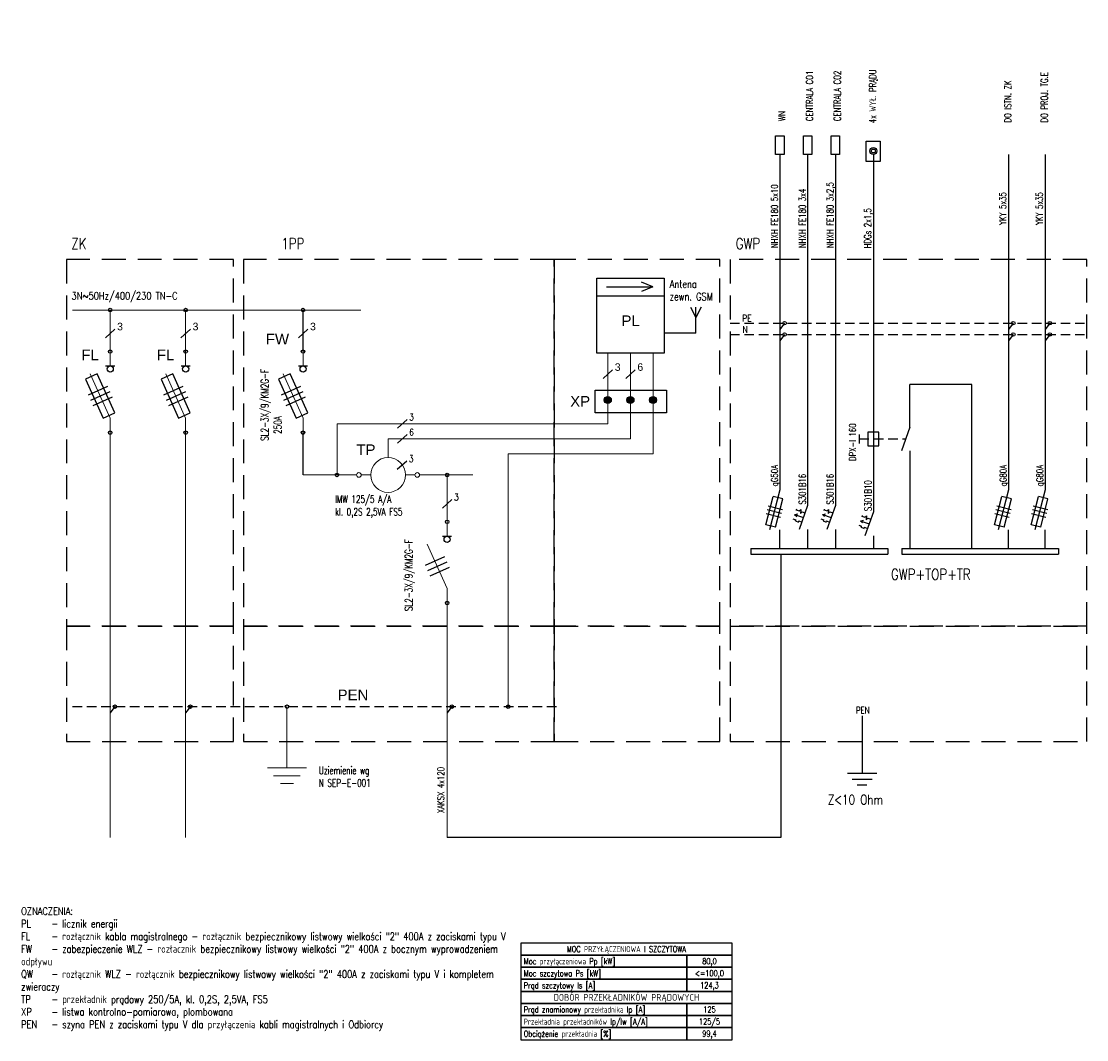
# Model space of a CAD drawing. Header units: millimetres. Extents: x 90978 to 249627, y -61724 to -25992.
# Tile 6 of 21: x 118903 to 121726, y -32211 to -29513. Entities that reach past the tile are written whole.
import ezdxf
from ezdxf.enums import TextEntityAlignment as Align

# ---------------------------------------------------------------- set-up
doc = ezdxf.new("R2010")
doc.units = ezdxf.units.MM
doc.linetypes.add('DASHED', pattern=[19.05, 12.7, -6.35])
for name, color, linetype in [('E_0', 4, 'Continuous'), ('E_CIENKO', 1, 'Continuous'), ('E_LINIA', 4, 'Continuous'), ('E_OBRYS', 1, 'DASHED'), ('E_ODN', 1, 'Continuous'), ('E_OPIS', 2, 'Continuous'), ('E_OSP', 2, 'Continuous'), ('E_SREDNIO', 180, 'Continuous'), ('E_WYMIAR', 1, 'Continuous')]:
    doc.layers.add(name, color=color, linetype=linetype)
doc.layers.add('w0', color=8, linetype='Continuous', lineweight=20)
doc.styles.add('ELE1', font='romans.shx', dxfattribs={"width": 0.8, "height": 18})
doc.styles.add('MOFO GENISO 1.00', font='geniso.shx')
doc.styles.add('ROMANS', font='romans.shx', dxfattribs={"width": 0.7})
doc.styles.get("Standard").update_dxf_attribs({"font": 'arial.ttf'})

# ---------------------------------------------------------------- blocks, each defined once
blk = doc.blocks.new('kropka')
at = {"layer": 'E_CIENKO', "ltscale": 20}
h = blk.add_hatch(color=256, dxfattribs=at)
edge = h.paths.add_edge_path()
edge.add_arc((0, 0), 0.619, 0, 360)
blk.add_circle((0, 0), 0.619, dxfattribs=at)
blk = doc.blocks.new('A$C1CF91A69')
at = {"layer": 'E_OSP', "ltscale": 3}
for p, q in [((-28.1, 15.4), (28.1, 15.4)), ((-28.1, 0), (28.1, 0)), ((-28.1, -15.4), (28.1, -15.4))]:
    blk.add_line(p, q, dxfattribs=at)
blk.add_lwpolyline([(-17, -56.7), (17, -56.7), (17, 56.7), (-17, 56.7)], close=True, dxfattribs=at)
blk = doc.blocks.new('E_PUSZKA')
at = {"layer": 'E_LINIA', "color": 3}
blk.add_circle((0, 0), 3.87, dxfattribs=at)
blk = doc.blocks.new('A$C267F7C64')
at = {"layer": 'E_OSP'}
blk.add_line((53.2, 181.3), (77.2, 181.3), dxfattribs=at)
blk.add_circle((65.3, 173.2), 8.08, dxfattribs=at)
at = {"layer": 'w0', "color": 4}
for p, q in [((65.2, 181.3), (65.2, 219.3)), ((65.2, 42.7), (12.3, 160.2)), ((65.2, 4.6), (65.2, 42.7))]:
    blk.add_line(p, q, dxfattribs=at)
at = {"layer": 'E_LINIA', "xscale": 1.200000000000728, "yscale": 1.200000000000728, "zscale": 1.200000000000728}
for p in [(65.2, 219.3), (65.2, 4.6)]:
    blk.add_blockref('E_PUSZKA', p, dxfattribs=at)
at = {"layer": 'E_OSP', "ltscale": 3, "rotation": 204.2387811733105}
blk.add_blockref('A$C1CF91A69', (38.8, 101.4), dxfattribs=at)
blk = doc.blocks.new('A$C122108D7')
at = {"layer": 'E_OSP'}
blk.add_line((46.4, 181.3), (70.4, 181.3), dxfattribs=at)
at = {"layer": 'E_OSP', "ltscale": 3}
for p, q in [((51.2, 127), (0, 104)), ((57.5, 113), (6.3, 89.9)), ((63.9, 98.9), (12.7, 75.9))]:
    blk.add_line(p, q, dxfattribs=at)
at = {"layer": 'E_OSP'}
blk.add_circle((58.4, 173.2), 8.08, dxfattribs=at)
at = {"layer": 'w0', "color": 4}
for p, q in [((58.4, 181.3), (58.4, 219.3)), ((58.4, 42.7), (5.5, 160.2)), ((58.4, 4.6), (58.4, 42.7))]:
    blk.add_line(p, q, dxfattribs=at)
at = {"layer": 'E_LINIA', "xscale": 1.200000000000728, "yscale": 1.200000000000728, "zscale": 1.200000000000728}
for p in [(58.4, 219.3), (58.4, 4.6)]:
    blk.add_blockref('E_PUSZKA', p, dxfattribs=at)
blk = doc.blocks.new('E_PD')
at = {"layer": 'E_OSP'}
for radius in [9.47, 5.11]:
    blk.add_circle((0, 9.5), radius, dxfattribs=at)
blk = doc.blocks.new('*U111')
at = {"layer": 'E_OSP'}
for p, q in [((-23.2, 8.3), (0, 0)), ((-23.1, 8.3), (-15.1, 9.4)), ((-23.1, 8.3), (-17.6, 2.3)), ((-18.2, 22.3), (-19.6, 18.4)), ((-18.9, 20.3), (-11, 17.5)), ((-3.5, 14.8), (4.3, 12)), ((-27.5, -3.6), (-19.8, -6.4)), ((-20.8, -9.2), (-19.8, -6.4)), ((-20.8, -9.2), (-13, -12)), ((-13, -12), (-12, -9.2)), ((-12, -9.2), (-4.3, -12))]:
    blk.add_line(p, q, dxfattribs=at)
blk.add_lwpolyline([(-11, 17.5), (-6.7, 21.6), (-7.9, 10.7), (-3.5, 14.8)], dxfattribs=at)
blk = doc.blocks.new('*U13')
at = {"layer": 'E_OSP'}
for p, q in [((-23.2, 8.3), (0, 0)), ((-23.1, 8.3), (-15.1, 9.4)), ((-23.1, 8.3), (-17.6, 2.3)), ((-18.2, 22.3), (-19.6, 18.4)), ((-18.9, 20.3), (-11, 17.5)), ((-3.5, 14.8), (4.3, 12)), ((-27.5, -3.6), (-19.8, -6.4)), ((-20.8, -9.2), (-19.8, -6.4)), ((-20.8, -9.2), (-13, -12)), ((-13, -12), (-12, -9.2)), ((-12, -9.2), (-4.3, -12))]:
    blk.add_line(p, q, dxfattribs=at)
blk.add_lwpolyline([(-11, 17.5), (-6.7, 21.6), (-7.9, 10.7), (-3.5, 14.8)], dxfattribs=at)
blk = doc.blocks.new('A$C296052A7')
at = {"layer": 'E_LINIA'}
blk.add_line((0, 0), (-22.7, -63.2), dxfattribs=at)
at = {"layer": 'E_ODN'}
blk.add_blockref('*U13', (-11.3, -31.6), dxfattribs=at)

msp = doc.modelspace()

# ---------------------------------------------------------------- linework, layer by layer
at = {"layer": 'E_0', "ltscale": 3}
for p, q in [((119649.874, -30387.739), (119649.874, -30277.723)), ((121422.142, -30475.225), (121258.051, -30475.225)), ((121422.142, -30909.441), (121422.142, -30475.225)), ((119649.874, -30714.736), (119649.874, -30602.431)), ((120913.25, -30909.441), (120913.25, -30860.32)), ((121519.159, -30909.441), (121519.159, -30860.32)), ((121616.176, -30909.441), (121616.176, -30860.32)), ((120915.894, -31675.108), (120031.477, -31675.108))]:
    msp.add_line(p, q, dxfattribs=at)
at = {"layer": 'E_0'}
for p, q in [((120913.25, -30754.335), (120886.245, -30860.32)), ((121519.159, -30754.335), (121492.153, -30860.32)), ((121616.176, -30754.335), (121589.17, -30860.32))]:
    msp.add_line(p, q, dxfattribs=at)
for points in [[(120924.374, -29865.796), (120902.127, -29865.796), (120902.127, -29816.569), (120924.374, -29816.569)], [(120997.988, -29865.796), (120975.741, -29865.796), (120975.741, -29816.569), (120997.988, -29816.569)], [(121071.603, -29865.796), (121049.355, -29865.796), (121049.355, -29816.569), (121071.603, -29816.569)]]:
    msp.add_lwpolyline(points, close=True, dxfattribs=at)
at = {"layer": 'E_CIENKO', "linetype": 'DASHED', "ltscale": 50}
msp.add_lwpolyline([(120423.852, -30489.841), (120612.586, -30489.841), (120612.586, -30550.465), (120423.852, -30550.465)], close=True, dxfattribs=at)
at = {"layer": 'E_LINIA'}
for p, q in [((120913.25, -29865.796), (120913.25, -30754.335)), ((120986.865, -29865.796), (120986.865, -30795.776)), ((121060.479, -29865.796), (121060.479, -30795.776)), ((121161.035, -29865.796), (121161.035, -30812.604)), ((121519.159, -29865.796), (121519.159, -30754.335)), ((121616.176, -29865.796), (121616.176, -30754.335)), ((120925.806, -30312.511), (120913.25, -30329.239)), ((121531.714, -30312.511), (121519.159, -30329.239)), ((121628.731, -30312.511), (121616.176, -30329.239)), ((120925.806, -30342.434), (120913.25, -30359.163)), ((121531.714, -30342.434), (121519.159, -30359.163)), ((121628.731, -30342.434), (121616.176, -30359.163)), ((121258.051, -30587.777), (121258.051, -30475.225)), ((121258.051, -30587.777), (121235.353, -30650.958)), ((121258.051, -30650.958), (121258.051, -30909.441)), ((121161.035, -30812.604), (121138.336, -30875.785)), ((120986.865, -30858.957), (120986.865, -30909.214)), ((121060.479, -30858.957), (121060.479, -30909.214)), ((121161.035, -30875.785), (121161.035, -30909.441)), ((120915.894, -30924.161), (120915.894, -31675.108)), ((120044.033, -31328.473), (120031.477, -31345.202))]:
    msp.add_line(p, q, dxfattribs=at)
at = {"layer": 'E_LINIA', "color": 2, "linetype": 'DASHED', "ltscale": 2}
for p, q in [((120781.147, -30312.511), (121726.318, -30312.511)), ((120781.147, -30342.434), (121726.318, -30342.434)), ((119038.641, -31328.473), (120324.905, -31328.473))]:
    msp.add_line(p, q, dxfattribs=at)
at = {"layer": 'E_LINIA', "color": 1}
for p, q in [((119151.231, -31328.473), (119138.676, -31345.202)), ((119351.241, -31328.477), (119338.685, -31345.205))]:
    msp.add_line(p, q, dxfattribs=at)
at = {"layer": 'E_LINIA'}
msp.add_lwpolyline([(121146.164, -30637.06), (121175.905, -30637.06), (121175.905, -30601.674), (121146.164, -30601.674)], close=True, dxfattribs=at)
at = {"layer": 'E_OBRYS', "ltscale": 2}
msp.add_line((121124.02, -30619.367), (121246.702, -30619.367), dxfattribs=at)
at = {"layer": 'E_OBRYS', "ltscale": 50}
msp.add_lwpolyline([(121141.921, -29830.393), (121179.422, -29830.393), (121179.422, -29883.988), (121141.921, -29883.988)], close=True, dxfattribs=at)
at = {"layer": 'E_OBRYS', "ltscale": 5}
for points in [[(119465.602, -30144.042), (119022.578, -30144.042), (119022.578, -31114.938), (119465.602, -31114.938)], [(120315.332, -30144.042), (119491.673, -30144.042), (119491.673, -31114.938), (120315.332, -31114.938)], [(120753.889, -30144.042), (120315.332, -30144.042), (120315.332, -31114.938), (120753.889, -31114.938)], [(121726.318, -30144.042), (120781.148, -30144.042), (120781.148, -31114.938), (121726.318, -31114.938)], [(119465.602, -31114.938), (119022.578, -31114.938), (119022.578, -31420.949), (119465.602, -31420.949)], [(120315.332, -31114.938), (119491.673, -31114.938), (119491.673, -31420.949), (120315.332, -31420.949)], [(120753.889, -31114.938), (120315.332, -31114.938), (120315.332, -31420.949), (120753.889, -31420.949)], [(121726.318, -31114.938), (120781.148, -31114.938), (120781.148, -31420.949), (121726.318, -31420.949)]]:
    msp.add_lwpolyline(points, close=True, dxfattribs=at)
at = {"layer": 'E_OPIS'}
for p, q in [((119925.279, -30567.715), (119900.219, -30590.352)), ((119925.279, -30607.715), (119900.219, -30630.352)), ((119924.355, -30677.786), (119899.295, -30700.423)), ((120044.023, -30779.732), (120018.963, -30802.368))]:
    msp.add_line(p, q, dxfattribs=at)
for points in [[(120226.719, -31986.832), (120786.719, -31986.832), (120786.719, -31954.832), (120226.719, -31954.832)], [(120226.719, -32018.832), (120666.719, -32018.832), (120666.719, -31986.832), (120226.719, -31986.832)], [(120666.719, -32018.832), (120786.719, -32018.832), (120786.719, -31986.832), (120666.719, -31986.832)], [(120226.719, -32050.832), (120666.719, -32050.832), (120666.719, -32018.832), (120226.719, -32018.832)], [(120666.719, -32050.832), (120786.719, -32050.832), (120786.719, -32018.832), (120666.719, -32018.832)], [(120226.719, -32082.832), (120666.719, -32082.832), (120666.719, -32050.832), (120226.719, -32050.832)], [(120666.719, -32082.832), (120786.719, -32082.832), (120786.719, -32050.832), (120666.719, -32050.832)], [(120226.719, -32114.832), (120786.719, -32114.832), (120786.719, -32082.832), (120226.719, -32082.832)], [(120226.719, -32146.832), (120666.719, -32146.832), (120666.719, -32114.832), (120226.719, -32114.832)], [(120666.719, -32146.832), (120786.719, -32146.832), (120786.719, -32114.832), (120666.719, -32114.832)], [(120226.719, -32178.832), (120666.719, -32178.832), (120666.719, -32146.832), (120226.719, -32146.832)], [(120666.719, -32178.832), (120786.719, -32178.832), (120786.719, -32146.832), (120666.719, -32146.832)], [(120226.719, -32210.832), (120666.719, -32210.832), (120666.719, -32178.832), (120226.719, -32178.832)], [(120666.719, -32210.832), (120786.719, -32210.832), (120786.719, -32178.832), (120666.719, -32178.832)]]:
    msp.add_lwpolyline(points, close=True, dxfattribs=at)
at = {"layer": 'E_OSP'}
for p, q in [((120576.585, -30215.997), (120547.028, -30203.588)), ((120453.766, -30215.997), (120576.585, -30215.997)), ((120576.585, -30215.997), (120547.028, -30228.406)), ((120676.853, -30269.684), (120690.659, -30297.589)), ((120690.659, -30339.224), (120690.659, -30269.684)), ((120704.466, -30269.684), (120690.659, -30297.589)), ((120690.659, -30339.224), (120606.673, -30339.224)), ((121124.02, -30631.159), (121124.02, -30607.576)), ((120876.183, -30846.549), (120895.282, -30771.592)), ((120920.769, -30778.087), (120895.282, -30771.592)), ((121482.091, -30846.549), (121501.19, -30771.592)), ((121526.678, -30778.087), (121501.19, -30771.592)), ((121579.108, -30846.549), (121598.207, -30771.592)), ((121623.695, -30778.087), (121598.207, -30771.592)), ((120901.67, -30853.044), (120920.769, -30778.087)), ((121507.578, -30853.044), (121526.678, -30778.087)), ((121604.595, -30853.044), (121623.695, -30778.087)), ((120901.67, -30853.044), (120876.183, -30846.549)), ((121507.578, -30853.044), (121482.091, -30846.549)), ((121604.595, -30853.044), (121579.108, -30846.549)), ((120836.371, -30909.441), (121199.617, -30909.441)), ((120836.371, -30909.441), (120836.371, -30924.161)), ((121199.617, -30909.441), (121199.617, -30924.161)), ((121236.79, -30909.441), (121651.197, -30909.441)), ((121236.79, -30909.441), (121236.79, -30924.161)), ((121651.197, -30909.441), (121651.197, -30924.161)), ((120836.371, -30924.161), (121199.617, -30924.161)), ((121236.79, -30924.161), (121651.197, -30924.161))]:
    msp.add_line(p, q, dxfattribs=at)
at = {"layer": 'E_OSP', "ltscale": 20}
for p, q in [((121131.193, -31352.711), (121131.193, -31504.598)), ((121092.361, -31504.598), (121170.024, -31504.598)), ((121104.783, -31520.26), (121157.603, -31520.26)), ((121118.336, -31535.809), (121144.049, -31535.809))]:
    msp.add_line(p, q, dxfattribs=at)
at = {"layer": 'E_OSP'}
for points in [[(120427.974, -30193.049), (120606.673, -30193.049), (120606.673, -30392.408), (120427.974, -30392.408)], [(120427.974, -30193.049), (120606.673, -30193.049), (120606.673, -30241.081), (120427.974, -30241.081)]]:
    msp.add_lwpolyline(points, close=True, dxfattribs=at)
at = {"layer": 'E_SREDNIO'}
for p, q in [((120469.854, -30436.056), (120444.794, -30458.693)), ((120529.854, -30436.056), (120504.793, -30458.693))]:
    msp.add_line(p, q, dxfattribs=at)
at = {"layer": 'E_WYMIAR'}
for p, q in [((120920.135, -30807.208), (120881.904, -30797.466)), ((121526.043, -30807.208), (121487.812, -30797.466)), ((121623.06, -30807.208), (121584.829, -30797.466)), ((120915.048, -30827.17), (120876.817, -30817.428)), ((120917.592, -30817.189), (120879.36, -30807.447)), ((121520.957, -30827.17), (121482.726, -30817.428)), ((121523.5, -30817.189), (121485.269, -30807.447)), ((121617.973, -30827.17), (121579.742, -30817.428)), ((121620.517, -30817.189), (121582.286, -30807.447))]:
    msp.add_line(p, q, dxfattribs=at)
at = {"layer": 'w0', "color": 4, "ltscale": 20}
msp.add_line((119038.641, -30277.723), (119802.507, -30277.723), dxfattribs=at)
at = {"layer": 'w0', "color": 1}
for p, q in [((119138.698, -30387.739), (119138.698, -30277.723)), ((119338.698, -30387.739), (119338.698, -30277.723)), ((119138.676, -30564.38), (119138.676, -31675.108)), ((119338.698, -30602.431), (119338.68, -31675.108))]:
    msp.add_line(p, q, dxfattribs=at)
at = {"layer": 'w0', "color": 2}
for p, q in [((119151.228, -30328.648), (119126.168, -30351.285)), ((119351.228, -30328.648), (119326.168, -30351.285)), ((119662.426, -30328.648), (119637.366, -30351.285))]:
    msp.add_line(p, q, dxfattribs=at)
at = {"layer": 'w0', "color": 4}
for p, q in [((120457.324, -30392.408), (120457.324, -30579.033)), ((120517.324, -30392.408), (120517.324, -30619.034)), ((120577.324, -30659.034), (120577.323, -30392.408)), ((120457.324, -30579.033), (119739.878, -30579.033)), ((119739.878, -30579.033), (119739.878, -30714.736)), ((119875.098, -30668.714), (119875.098, -30619.034)), ((119875.098, -30619.034), (120517.324, -30619.034)), ((120577.324, -30659.034), (120193.202, -30659.034)), ((120193.202, -30659.034), (120193.202, -31328.473)), ((119649.874, -30714.736), (119791.482, -30714.736)), ((119803.864, -30714.736), (119829.075, -30714.736)), ((119921.121, -30714.736), (119946.332, -30714.736)), ((119958.714, -30714.736), (120099.737, -30714.736)), ((120031.488, -30714.736), (120031.477, -30838.971)), ((120031.477, -31053.663), (120031.477, -31675.108))]:
    msp.add_line(p, q, dxfattribs=at)
at = {"layer": 'w0', "color": 2, "ltscale": 20}
for p, q in [((119607.055, -31328.473), (119607.055, -31490.484)), ((119555.279, -31490.484), (119658.831, -31490.484)), ((119571.842, -31511.368), (119642.268, -31511.368)), ((119589.913, -31532.099), (119624.197, -31532.099))]:
    msp.add_line(p, q, dxfattribs=at)
at = {"layer": 'w0', "color": 4}
msp.add_circle((119875.098, -30714.736), 46.023, dxfattribs=at)
at = {"layer": 'w0', "ltscale": 20}
for centre in [(119797.673, -30714.736), (119952.523, -30714.736)]:
    msp.add_circle(centre, 6.191, dxfattribs=at)

# ---------------------------------------------------------------- block references
at = {"layer": 'E_0', "ltscale": 3}
for name, p in [('A$C267F7C64', (119073.456, -30607.07)), ('A$C267F7C64', (119273.456, -30607.07)), ('A$C267F7C64', (119584.632, -30607.07)), ('A$C122108D7', (119973.098, -31058.302))]:
    msp.add_blockref(name, p, dxfattribs=at)
at = {"layer": 'E_LINIA'}
msp.add_blockref('E_PD', (121161.035, -29865.796), dxfattribs=at)
at = {"layer": 'E_LINIA', "xscale": 1.200000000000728, "yscale": 1.200000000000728, "zscale": 1.200000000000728}
for p in [(119138.698, -30277.723), (119338.698, -30277.723), (119649.874, -30277.723), (120925.806, -30312.511), (121531.714, -30312.511), (121628.731, -30312.511), (120925.806, -30342.434), (121531.714, -30342.434), (121628.731, -30342.434), (119739.878, -30714.736), (120031.488, -30714.736), (119151.231, -31328.473), (119351.241, -31328.477), (119607.055, -31328.473), (120044.033, -31328.473), (120193.202, -31328.473)]:
    msp.add_blockref('E_PUSZKA', p, dxfattribs=at)
at = {"layer": 'E_ODN'}
for name, p in [('A$C296052A7', (120986.865, -30795.776)), ('A$C296052A7', (121060.479, -30795.776)), ('*U111', (121149.685, -30844.194))]:
    msp.add_blockref(name, p, dxfattribs=at)
at = {"layer": 'w0', "xscale": 15, "yscale": 15, "zscale": 15}
for p in [(120457.324, -30516.133), (120517.324, -30516.133), (120577.323, -30516.133)]:
    msp.add_blockref('kropka', p, dxfattribs=at)

# ---------------------------------------------------------------- texts
at = {"layer": 'E_OPIS', "style": 'ROMANS'}
for s, height, rotation, width, p in [('4x WYŁ. PRĄDU', 18, 90, 0.75, (121168.068, -29782.9)), ('CENTRALA CO1', 18, 90, 0.75, (121000.955, -29777.199)), ('CENTRALA CO2', 18, 90, 0.75, (121074.57, -29777.199)), ('DO PROJ. TG.E', 18, 90, 0.75, (121623.209, -29781.001)), ('DO ISTN. ZK', 18, 90, 0.75, (121526.192, -29781.001)), ('WN', 18, 90, 0.75, (120927.341, -29777.199)), ('NHXH FE180 5x10', 18, 90, 0.75, (120908.068, -30113.755)), ('NHXH FE180 3x4', 18, 90, 0.75, (120981.683, -30113.755)), ('NHXH FE180 3x2,5', 18, 90, 0.75, (121055.297, -30113.755)), ('YKY 5x35', 18, 90, 0.75, (121512.897, -30052.296)), ('YKY 5x35', 18, 90, 0.75, (121609.914, -30052.296)), ('HDGs 2x1,5', 18, 90, 0.75, (121154.773, -30114.423)), ('3N~50Hz/400/230 TN-C', 20, 360, 0.8, (119036.262, -30250.179)), ('DPX-I 160', 18, 90, 0.75, (121114.924, -30677.714)), ('gG50A', 18, 90, 0.75, (120908.068, -30744.808)), ('gG80A', 18, 90, 0.75, (121513.977, -30744.808)), ('gG80A', 18, 90, 0.75, (121610.994, -30744.808)), ('S301B16', 18, 90, 0.75, (120981.683, -30793.234)), ('S301B16', 18, 90, 0.75, (121055.297, -30793.234)), ('S301B10', 18, 90, 0.75, (121155.853, -30810.414)), ('XAKSX 4x120', 18, 90, 0.75, (120023.902, -31611.001))]:
    msp.add_text(s, height=height, rotation=rotation, dxfattribs=dict(at, width=width)).set_placement(p)
at = {"layer": 'E_OPIS', "color": 4, "style": 'ROMANS', "width": 0.8}
for s, p in [('ZK', (119035.661, -30116.098)), ('1PP', (119592.071, -30116.098)), ('GWP', (120796.248, -30116.098)), ('GWP+TOP+TR', (121207.524, -30992.281))]:
    msp.add_text(s, height=28.8, dxfattribs=at).set_placement(p)
at = {"layer": 'E_OPIS'}
for s, style, width, p in [('PE', 'ELE1', 0.8, (120813.638, -30308.429)), ('N', 'ELE1', 0.8, (120814.241, -30338.353)), ('3', 'ELE1', 0.8, (119931.183, -30570.361)), ('6', 'ELE1', 0.8, (119931.183, -30610.361)), ('3', 'ELE1', 0.8, (119930.259, -30680.432)), ('3', 'ELE1', 0.8, (120049.927, -30782.377)), ('PEN', 'ROMANS', 0.75, (121115.046, -31347.083))]:
    msp.add_text(s, height=18, dxfattribs=dict(at, style=style, width=width)).set_placement(p)
for s, p in [('FW', (119551.199, -30368.896)), ('FL', (119062.391, -30410.894)), ('FL', (119262.391, -30410.894)), ('XP', (120357.676, -30533.844)), ('TP', (119791.16, -30661.944)), ('PEN', (119741.388, -31311.6))]:
    msp.add_text(s, height=28.35, dxfattribs=at).set_placement(p)
at = {"layer": 'E_OPIS', "lineweight": -3, "style": 'ROMANS', "width": 0.8}
msp.add_text('Z<10 Ohm', height=25, dxfattribs=at).set_placement((121040.392, -31587.333))
at = {"layer": 'E_OPIS', "style": 'ROMANS', "width": 0.8}
for s, p in [('MOC PRZYŁĄCZENIOWA I SZCZYTOWA', (120506.719, -31970.832)), ('80,0', (120726.719, -32002.832)), ('<=100,0', (120726.719, -32034.832)), ('124,3', (120726.719, -32066.832)), ('125', (120726.719, -32130.832)), ('125/5', (120726.719, -32162.832)), ('99,4', (120726.719, -32194.832))]:
    msp.add_text(s, height=16, rotation=0, dxfattribs=at).set_placement(p, align=Align.MIDDLE_CENTER)
for s, p in [('Moc przyłączeniowa Pp [kW]', (120234.719, -32003.078)), ('Moc szczytowa Ps [kW] ', (120234.719, -32035.078)), ('Prąd szczytowy Is [A]', (120234.719, -32067.078)), ('Prąd znamionowy przekładnika Ip [A]', (120234.719, -32131.078)), ('Przekładnia przekładników Ip/Iw [A/A]', (120234.719, -32163.078)), ('Obciążenie przekładnia [%%%]', (120234.719, -32195.078))]:
    msp.add_text(s, height=16, rotation=0, dxfattribs=at).set_placement(p, align=Align.MIDDLE_LEFT)
at = {"layer": 'E_OPIS', "style": 'MOFO GENISO 1.00'}
msp.add_text('DOBÓR PRZEKŁADNIKÓW PRĄDOWYCH', height=18, dxfattribs=at).set_placement((120506.719, -32098.832), align=Align.MIDDLE_CENTER)
at = {"layer": 'E_OPIS', "char_height": 20, "attachment_point": 1, "style": 'ROMANS'}
for s, insert, width, rotation in [('\\pi54.26736;250A', (119572.669, -30660.042), 157.86804, 90), ('\\pi35.85706;SL2-3X/9/KM2G-F', (119538.107, -30660.042), 280.38078, 90), ('\\pi35.85706;SL2-3X/9/KM2G-F', (119919.688, -31111.274), 280.38078, 90), ('IMW 125/5 A/A \\Pkl. 0,2S 2,5VA FS5', (119734.792, -30768.931), 350.22497, 360)]:
    msp.add_mtext(s, dxfattribs=dict(at, insert=insert, width=width, rotation=rotation))
at = {"layer": 'E_OPIS', "insert": (119691.666, -31487.248), "char_height": 20, "attachment_point": 1, "rotation": 360, "style": 'ROMANS'}
msp.add_mtext_dynamic_manual_height_columns('Uziemienie wg \\PN SEP-E-001', width=162.80683, gutter_width=12.5, heights=[0], dxfattribs=at)
at = {"layer": 'E_OPIS', "linetype": 'Continuous', "lineweight": -3, "insert": (118902.83, -32187.068), "char_height": 20, "attachment_point": 7}
msp.add_mtext_dynamic_manual_height_columns('{\\Fromans|c238;\\W0.8;OZNACZENIA:\\PPL^I- licznik energii\\PFL ^I- rozłącznik kabla magistralnego - rozłącznik bezpiecznikowy listwowy wielkości "2" 400A z zaciskami typu V\\PFW^I- zabezpieczenie WLZ - rozłacznik bezpiecznikowy listwowy wielkości "2" 400A z bocznym wyprowadzeniem odpływu \\PQW^I- rozłącznik WLZ - rozłącznik bezpiecznikowy listwowy wielkości "2" 400A z zaciskami typu V i kompletem zwieraczy\\PTP^I- przekładnik prądowy 250/5A, kl. 0,2S, 2,5VA, FS5 \\PXP^I- listwa kontrolno-pomiarowa, plombowana\\PPEN^I- szyna PEN z zaciskami typu V dla przyłączenia kabli magistralnych i Odbiorcy}', width=1275.33295, gutter_width=15, heights=[0], dxfattribs=at)
at = {"layer": 'E_OSP'}
msp.add_text('PL', height=28.35, dxfattribs=at).set_placement((120493.582, -30320.281))
at = {"layer": 'E_OSP', "insert": (120621.36, -30225.424), "char_height": 20, "width": 215.06104, "attachment_point": 4, "style": 'ROMANS'}
msp.add_mtext('{\\W0.8;Antena \\Pzewn. GSM}', dxfattribs=at)
at = {"layer": 'E_SREDNIO'}
for s, p in [('3', (120475.758, -30438.702)), ('6', (120535.757, -30438.702))]:
    msp.add_text(s, height=19.845, dxfattribs=at).set_placement(p)
at = {"layer": 'w0', "color": 2}
for p in [(119157.132, -30331.294), (119357.132, -30331.294), (119668.33, -30331.294)]:
    msp.add_text('3', height=19.845, dxfattribs=at).set_placement(p)

doc.saveas('drawing.dxf')
